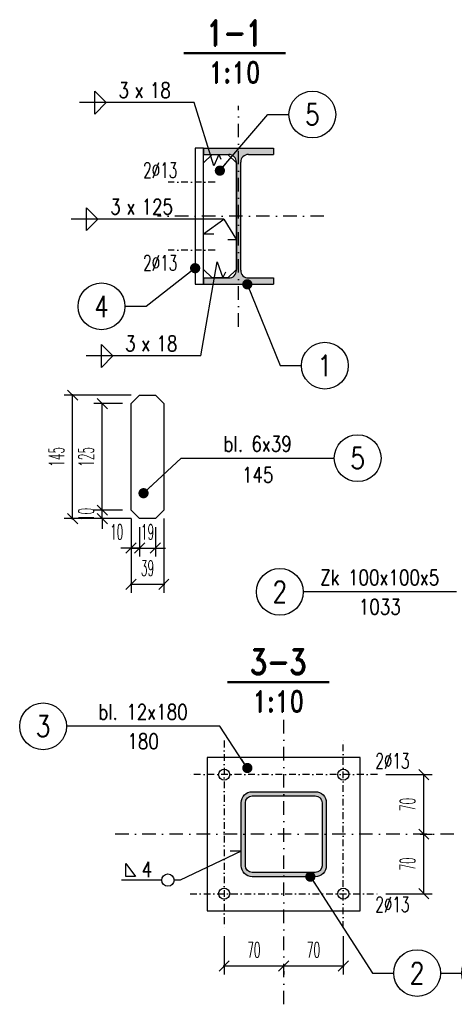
# Model space of a CAD drawing. Header units: millimetres. Extents: x -228255 to 14536, y -140109 to 119945.
# Tile 101 of 123: x -108495 to -107984, y 43804 to 44961. Entities that reach past the tile are written whole.
import ezdxf
from ezdxf.enums import TextEntityAlignment as Align

# ---------------------------------------------------------------- set-up
doc = ezdxf.new("R2010")
doc.units = ezdxf.units.MM
doc.header["$LTSCALE"] = 2.5
doc.linetypes.add('DASHDOT', pattern=[25.4, 12.7, -6.35, 0, -6.35])
doc.linetypes.add('DASHDOT2', pattern=[12.7, 6.35, -3.175, 0, -3.175])
for name, color, linetype in [('Gruba', 6, 'Continuous'), ('Opisy_stal', 7, 'Continuous'), ('Osie', 134, 'DASHDOT'), ('Osie_stal', 221, 'DASHDOT2'), ('stal', 4, 'Continuous'), ('Stal_przekroj', 1, 'Continuous'), ('Tekst', 31, 'Continuous'), ('Wymiary', 86, 'Continuous')]:
    doc.layers.add(name, color=color, linetype=linetype)
doc.styles.get("Standard").update_dxf_attribs({"font": 'romans.shx', "width": 0.65})
doc.styles.add('style1', font='romand.shx', dxfattribs={"width": 0.8})
doc.styles.add('style3', font='romans.shx', dxfattribs={"width": 0.5})
doc.dimstyles.new('Skala_10', dxfattribs={"dimtxt": 18, "dimasz": 12, "dimexe": 10, "dimexo": 10, "dimgap": 10, "dimtad": 1, "dimdec": 0, "dimdsep": 46, "dimtxsty": 'style3', "dimblk": 'OBLIQUE', "dimcen": 0, "dimdle": 1, "dimclrd": 256, "dimclre": 256, "dimclrt": 31, "dimadec": 1, "dimazin": 0, "dimtfac": 1, "dimtdec": 0, "dimtix": 1, "dimtmove": 2, "dimatfit": 0, "dimldrblk": 'DOT', "dimfxl": 1, "dimtolj": 1, "dimtzin": 0, "dimlwd": -1, "dimlwe": -1, "dimarcsym": 0})
doc.dimstyles.new('Skala_10$7', dxfattribs={"dimscale": 0, "dimtxt": 18, "dimasz": 12, "dimexe": 10, "dimexo": 15, "dimgap": 5, "dimtad": 1, "dimdec": 0, "dimrnd": 0.5, "dimzin": 9, "dimdsep": 46, "dimtxsty": 'Standard', "dimblk1": 'OBLIQUE', "dimblk2": 'OBLIQUE', "dimsah": 1, "dimcen": 10, "dimdle": 10, "dimclrt": 31, "dimadec": 0, "dimazin": 0, "dimtfac": 1, "dimtdec": 0, "dimtmove": 2, "dimatfit": 3, "dimldrblk": 'DOT', "dimfxl": 1, "dimtolj": 1, "dimtzin": 9, "dimarcsym": 0})

# ---------------------------------------------------------------- blocks, each defined once
blk = doc.blocks.new('_Oblique')
at = {"color": 0, "linetype": 'ByBlock', "lineweight": -2}
blk.add_line((-0.5, -0.5), (0.5, 0.5), dxfattribs=at)
blk = doc.blocks.new('*D197')
at = {"layer": 'Defpoints', "color": 0, "ltscale": 0.5, "transparency": 16777216}
for p in [(-108033.8832546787, 44003.82039639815), (-108019.6385694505, 44003.82039639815), (-108074.220014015, 43933.82039639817)]:
    blk.add_point(p, dxfattribs=at)
at = {"layer": 'Wymiary', "ltscale": 0.5, "transparency": 16777216}
for p, q in [((-108023.8832546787, 44003.82039639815), (-108009.6385694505, 44003.82039639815)), ((-108019.6385694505, 43932.82039639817), (-108019.6385694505, 44004.82039639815)), ((-108064.220014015, 43933.82039639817), (-108009.6385694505, 43933.82039639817))]:
    blk.add_line(p, q, dxfattribs=at)
at = {"layer": 'Wymiary', "ltscale": 0.5, "transparency": 16777216, "xscale": 12, "yscale": 12, "zscale": 12}
for p, rotation in [((-108019.6385694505, 44003.82039639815), 90), ((-108019.6385694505, 43933.82039639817), 270)]:
    blk.add_blockref('_Oblique', p, dxfattribs=dict(at, rotation=rotation))
at = {"layer": 'Wymiary', "color": 31, "ltscale": 0.5, "transparency": 16777216, "insert": (-108038.6385694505, 43968.82039639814), "char_height": 18, "attachment_point": 5, "rotation": 90, "style": 'style3'}
blk.add_mtext('\\A1;70', dxfattribs=at)
blk = doc.blocks.new('_Dot')
at = {"color": 0, "linetype": 'ByBlock', "lineweight": -2}
blk.add_line((-0.5, 0), (-1, 0), dxfattribs=at)
at = {"color": 0, "linetype": 'ByBlock', "const_width": 0.5}
blk.add_lwpolyline([(-0.25, 0, 1), (0.25, 0, 1)], format="xyb", close=True, dxfattribs=at)
blk = doc.blocks.new('*D198')
at = {"layer": 'Defpoints', "color": 0, "ltscale": 0.5, "transparency": 16777216}
for p in [(-108074.220014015, 44073.82039639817), (-108019.6385694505, 44073.82039639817), (-108033.8832546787, 44003.82039639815)]:
    blk.add_point(p, dxfattribs=at)
at = {"layer": 'Wymiary', "ltscale": 0.5, "transparency": 16777216}
for p, q in [((-108064.220014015, 44073.82039639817), (-108009.6385694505, 44073.82039639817)), ((-108019.6385694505, 44002.82039639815), (-108019.6385694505, 44074.82039639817)), ((-108023.8832546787, 44003.82039639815), (-108009.6385694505, 44003.82039639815))]:
    blk.add_line(p, q, dxfattribs=at)
at = {"layer": 'Wymiary', "ltscale": 0.5, "transparency": 16777216, "xscale": 12, "yscale": 12, "zscale": 12}
for p, rotation in [((-108019.6385694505, 44073.82039639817), 90), ((-108019.6385694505, 44003.82039639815), 270)]:
    blk.add_blockref('_Oblique', p, dxfattribs=dict(at, rotation=rotation))
at = {"layer": 'Wymiary', "color": 31, "ltscale": 0.5, "transparency": 16777216, "insert": (-108038.6385694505, 44038.82039639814), "char_height": 18, "attachment_point": 5, "rotation": 90, "style": 'style3'}
blk.add_mtext('\\A1;70', dxfattribs=at)
blk = doc.blocks.new('*D199')
at = {"layer": 'Defpoints', "color": 0, "ltscale": 0.5, "transparency": 16777216}
for p in [(-108254.220014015, 43893.82039639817), (-108184.220014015, 43852.7165042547), (-108184.220014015, 43848.92141372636)]:
    blk.add_point(p, dxfattribs=at)
at = {"layer": 'Wymiary', "ltscale": 0.5, "transparency": 16777216}
for p, q in [((-108254.220014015, 43883.82039639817), (-108254.220014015, 43838.92141372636)), ((-108255.220014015, 43848.92141372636), (-108183.220014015, 43848.92141372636)), ((-108184.220014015, 43842.7165042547), (-108184.220014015, 43838.92141372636))]:
    blk.add_line(p, q, dxfattribs=at)
at = {"layer": 'Wymiary', "ltscale": 0.5, "transparency": 16777216, "xscale": 12, "yscale": 12, "zscale": 12, "rotation": 180}
blk.add_blockref('_Oblique', (-108254.220014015, 43848.92141372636), dxfattribs=at)
at = {"layer": 'Wymiary', "ltscale": 0.5, "transparency": 16777216, "xscale": 12, "yscale": 12, "zscale": 12}
blk.add_blockref('_Oblique', (-108184.220014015, 43848.92141372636), dxfattribs=at)
at = {"layer": 'Wymiary', "color": 31, "ltscale": 0.5, "transparency": 16777216, "insert": (-108219.220014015, 43867.92141372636), "char_height": 18, "attachment_point": 5, "style": 'style3'}
blk.add_mtext('\\A1;70', dxfattribs=at)
blk = doc.blocks.new('*D200')
at = {"layer": 'Defpoints', "color": 0, "ltscale": 0.5, "transparency": 16777216}
for p in [(-108114.220014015, 43893.82039639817), (-108184.220014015, 43852.7165042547), (-108114.220014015, 43848.92141372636)]:
    blk.add_point(p, dxfattribs=at)
at = {"layer": 'Wymiary', "ltscale": 0.5, "transparency": 16777216}
for p, q in [((-108114.220014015, 43883.82039639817), (-108114.220014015, 43838.92141372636)), ((-108185.220014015, 43848.92141372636), (-108113.220014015, 43848.92141372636)), ((-108184.220014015, 43842.7165042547), (-108184.220014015, 43838.92141372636))]:
    blk.add_line(p, q, dxfattribs=at)
at = {"layer": 'Wymiary', "ltscale": 0.5, "transparency": 16777216, "xscale": 12, "yscale": 12, "zscale": 12, "rotation": 180}
blk.add_blockref('_Oblique', (-108184.220014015, 43848.92141372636), dxfattribs=at)
at = {"layer": 'Wymiary', "ltscale": 0.5, "transparency": 16777216, "xscale": 12, "yscale": 12, "zscale": 12}
blk.add_blockref('_Oblique', (-108114.220014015, 43848.92141372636), dxfattribs=at)
at = {"layer": 'Wymiary', "color": 31, "ltscale": 0.5, "transparency": 16777216, "insert": (-108149.220014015, 43867.92141372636), "char_height": 18, "attachment_point": 5, "style": 'style3'}
blk.add_mtext('\\A1;70', dxfattribs=at)
blk = doc.blocks.new('Zk100x100x5')
for points in [[(-50, -37), (-50, 37, -0.4142135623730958), (-37, 50), (37, 50, -0.4142135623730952), (50, 37), (50, -37, -0.4142135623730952), (37, -50), (-37, -50, -0.4142135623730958), (-50, -37, 4.440892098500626e-16)], [(-45, -37), (-45, 37, -0.4142135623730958), (-37, 45), (37, 45, -0.4142135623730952), (45, 37), (45, -37, -0.4142135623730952), (37, -45), (-37, -45, -0.4142135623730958), (-45, -37, -0.9999999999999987)]]:
    blk.add_lwpolyline(points, format="xyb")
blk = doc.blocks.new('Elem_prawy')
at = {"color": 7}
blk.add_line((0, -5.684341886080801e-14), (25, -2.842170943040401e-14), dxfattribs=at)
blk.add_circle((52.5, -5.684341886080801e-14), 27.5, dxfattribs=at)
at = {"color": 31, "width": 0.8}
blk.add_attdef('22', text='', height=25, dxfattribs=at).set_placement((52.5, -5.684341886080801e-14), align=Align.MIDDLE)
blk = doc.blocks.new('Pach_obwod_lewa')
at = {"color": 7}
for p, q in [((-64.08000000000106, 19.44000000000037), (-52.55999999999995, 4.320000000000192)), ((-64.08000000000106, 4.320000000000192), (-64.08000000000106, 19.44000000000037)), ((-21.60000000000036, 2.842170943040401e-14), (-69.11999999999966, 2.842170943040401e-14)), ((-52.55999999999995, 4.320000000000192), (-64.08000000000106, 4.320000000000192)), ((-2.273736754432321e-13, 2.842170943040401e-14), (-7.200000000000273, 2.842170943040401e-14))]:
    blk.add_line(p, q, dxfattribs=at)
blk.add_circle((-14.40000000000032, 2.842170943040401e-14), 7.2, dxfattribs=at)
at = {"color": 31, "width": 0.8}
blk.add_attdef('A', (-45.3599999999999, 3.600000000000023), '', height=18, dxfattribs=at)
blk = doc.blocks.new('Op_el_lewy')
at = {"color": 7}
blk.add_line((0, 8.526512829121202e-14), (-180, 8.526512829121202e-14), dxfattribs=at)
blk.add_circle((-207.5, 8.526512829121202e-14), 27.5, dxfattribs=at)
at = {"color": 31, "width": 0.8}
for tag, p in [('ZK_120X120X5', (-90, 7.874999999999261)), ('1000', (-90, -26.64899999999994))]:
    blk.add_attdef(tag, text='', height=18, dxfattribs=at).set_placement(p, align=Align.CENTER)
blk.add_attdef('22', text='', height=25, dxfattribs=at).set_placement((-207.5, 8.526512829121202e-14), align=Align.MIDDLE)
blk = doc.blocks.new('I160PE')
for p, q in [((-41, 160), (41, 160)), ((-41, 160), (-41, 152.6)), ((-41, 152.6), (-11.5, 152.6)), ((11.5, 152.6), (41, 152.6)), ((41, 160), (41, 152.6)), ((-2.5, 16.4), (-2.5, 143.6)), ((2.5, 16.4), (2.5, 143.6)), ((-41, 7.4), (-11.5, 7.399999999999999)), ((-41, 7.4), (-41, 0)), ((-41, 0), (41, 0)), ((11.5, 7.399999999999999), (41, 7.4)), ((41, 7.4), (41, 0))]:
    blk.add_line(p, q)
for centre, start, end in [((-11.5, 143.6), 0, 90), ((11.5, 143.6), 90, 180), ((-11.5, 16.4), 270, 0), ((11.5, 16.4), 180, 270)]:
    blk.add_arc(centre, 9, start, end)
blk = doc.blocks.new('Elem_lewy')
at = {"color": 7}
blk.add_line((-2.273736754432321e-13, 5.684341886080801e-14), (-25.00000000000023, 8.526512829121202e-14), dxfattribs=at)
blk.add_circle((-52.50000000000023, 5.684341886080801e-14), 27.5, dxfattribs=at)
at = {"color": 31, "width": 0.8}
blk.add_attdef('22', text='', height=25, dxfattribs=at).set_placement((-52.50000000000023, 5.684341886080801e-14), align=Align.MIDDLE)
blk = doc.blocks.new('Pach_obustr_lewa')
at = {"color": 7}
for p, q in [((-116.9999999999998, -13.5), (-116.9999999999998, 13.5)), ((-116.9999999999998, 13.5), (-103.5000000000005, 1.591615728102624e-12)), ((0, 0), (-134.9999999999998, 0)), ((-116.9999999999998, -13.50000000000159), (-103.5000000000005, 7.958078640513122e-13))]:
    blk.add_line(p, q, dxfattribs=at)
at = {"color": 31, "width": 0.8}
blk.add_text('x', height=18, dxfattribs=at).set_placement((-70.04479752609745, 5.610461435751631))
blk.add_attdef('AA', text='', height=18, dxfattribs=at).set_placement((-76.7791431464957, 5.610461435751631), align=Align.RIGHT)
blk.add_attdef('LLLL', (-52.29250789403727, 5.610365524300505), '', height=18, dxfattribs=at)
blk = doc.blocks.new('Op_el_prawy')
at = {"color": 7}
blk.add_line((0, 2.842170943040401e-14), (180, 2.842170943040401e-14), dxfattribs=at)
blk.add_circle((207.5, 2.842170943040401e-14), 27.5, dxfattribs=at)
at = {"color": 31, "width": 0.8}
for tag, p in [('ZK_120X120X5', (90, 7.803000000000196)), ('1000', (90, -28.61999999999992))]:
    blk.add_attdef(tag, text='', height=18, dxfattribs=at).set_placement(p, align=Align.CENTER)
blk.add_attdef('22', text='', height=25, dxfattribs=at).set_placement((207.5, 2.842170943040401e-14), align=Align.MIDDLE)
blk = doc.blocks.new('*D216')
at = {"layer": 'Defpoints', "color": 0, "ltscale": 0.5, "transparency": 16777216}
for p in [(-108363.5924902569, 44384.83476788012), (-108353.5924902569, 44374.83476788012), (-108353.5924902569, 44340.19376398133)]:
    blk.add_point(p, dxfattribs=at)
at = {"layer": 'Wymiary', "ltscale": 0.5, "transparency": 16777216}
for p, q in [((-108363.5924902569, 44374.83476788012), (-108363.5924902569, 44330.19376398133)), ((-108353.5924902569, 44364.83476788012), (-108353.5924902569, 44330.19376398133)), ((-108363.5924902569, 44340.19376398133), (-108375.5924902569, 44340.19376398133)), ((-108363.5924902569, 44340.19376398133), (-108353.5924902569, 44340.19376398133)), ((-108353.5924902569, 44340.19376398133), (-108341.5924902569, 44340.19376398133))]:
    blk.add_line(p, q, dxfattribs=at)
at = {"layer": 'Wymiary', "ltscale": 0.5, "transparency": 16777216, "xscale": 12, "yscale": 12, "zscale": 12}
blk.add_blockref('_Oblique', (-108363.5924902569, 44340.19376398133), dxfattribs=at)
at = {"layer": 'Wymiary', "ltscale": 0.5, "transparency": 16777216, "xscale": 12, "yscale": 12, "zscale": 12, "rotation": 180}
blk.add_blockref('_Oblique', (-108353.5924902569, 44340.19376398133), dxfattribs=at)
at = {"layer": 'Wymiary', "color": 31, "ltscale": 0.5, "transparency": 16777216, "insert": (-108380.5241889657, 44359.19376398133), "char_height": 18, "attachment_point": 5, "style": 'style3'}
blk.add_mtext('\\A1;10', dxfattribs=at)
blk = doc.blocks.new('*D217')
at = {"layer": 'Defpoints', "color": 0, "ltscale": 0.5, "transparency": 16777216}
for p in [(-108353.5924902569, 44374.83476788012), (-108335.0924902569, 44374.83476788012), (-108335.0924902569, 44340.19376398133)]:
    blk.add_point(p, dxfattribs=at)
at = {"layer": 'Wymiary', "ltscale": 0.5, "transparency": 16777216}
for p, q in [((-108353.5924902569, 44364.83476788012), (-108353.5924902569, 44330.19376398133)), ((-108335.0924902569, 44364.83476788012), (-108335.0924902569, 44330.19376398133)), ((-108353.5924902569, 44340.19376398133), (-108365.5924902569, 44340.19376398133)), ((-108353.5924902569, 44340.19376398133), (-108335.0924902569, 44340.19376398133)), ((-108335.0924902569, 44340.19376398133), (-108323.0924902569, 44340.19376398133))]:
    blk.add_line(p, q, dxfattribs=at)
at = {"layer": 'Wymiary', "ltscale": 0.5, "transparency": 16777216, "xscale": 12, "yscale": 12, "zscale": 12}
blk.add_blockref('_Oblique', (-108353.5924902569, 44340.19376398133), dxfattribs=at)
at = {"layer": 'Wymiary', "ltscale": 0.5, "transparency": 16777216, "xscale": 12, "yscale": 12, "zscale": 12, "rotation": 180}
blk.add_blockref('_Oblique', (-108335.0924902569, 44340.19376398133), dxfattribs=at)
at = {"layer": 'Wymiary', "color": 31, "ltscale": 0.5, "transparency": 16777216, "insert": (-108344.3424902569, 44359.19376398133), "char_height": 18, "attachment_point": 5, "style": 'style3'}
blk.add_mtext('\\A1;19', dxfattribs=at)
blk = doc.blocks.new('*D218')
at = {"layer": 'Defpoints', "color": 0, "ltscale": 0.5, "transparency": 16777216}
for p in [(-108363.5924902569, 44384.83476788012), (-108325.0924902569, 44384.83476788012), (-108325.0924902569, 44297.6534434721)]:
    blk.add_point(p, dxfattribs=at)
at = {"layer": 'Wymiary', "ltscale": 0.5, "transparency": 16777216}
for p, q in [((-108363.5924902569, 44374.83476788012), (-108363.5924902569, 44287.6534434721)), ((-108325.0924902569, 44374.83476788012), (-108325.0924902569, 44287.6534434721)), ((-108364.5924902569, 44297.6534434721), (-108324.0924902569, 44297.6534434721))]:
    blk.add_line(p, q, dxfattribs=at)
at = {"layer": 'Wymiary', "ltscale": 0.5, "transparency": 16777216, "xscale": 12, "yscale": 12, "zscale": 12, "rotation": 180}
blk.add_blockref('_Oblique', (-108363.5924902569, 44297.6534434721), dxfattribs=at)
at = {"layer": 'Wymiary', "ltscale": 0.5, "transparency": 16777216, "xscale": 12, "yscale": 12, "zscale": 12}
blk.add_blockref('_Oblique', (-108325.0924902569, 44297.6534434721), dxfattribs=at)
at = {"layer": 'Wymiary', "color": 31, "ltscale": 0.5, "transparency": 16777216, "insert": (-108344.3424902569, 44316.6534434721), "char_height": 18, "attachment_point": 5, "style": 'style3'}
blk.add_mtext('\\A1;39', dxfattribs=at)
blk = doc.blocks.new('*D219')
at = {"layer": 'Defpoints', "color": 0, "ltscale": 0.5, "transparency": 16777216}
for p in [(-108397.4622589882, 44384.83476788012), (-108363.5924902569, 44384.83476788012), (-108353.5924902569, 44374.83476788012)]:
    blk.add_point(p, dxfattribs=at)
at = {"layer": 'Wymiary', "ltscale": 0.5, "transparency": 16777216}
for p, q in [((-108397.4622589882, 44384.83476788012), (-108397.4622589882, 44396.83476788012)), ((-108373.5924902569, 44384.83476788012), (-108407.4622589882, 44384.83476788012)), ((-108397.4622589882, 44374.83476788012), (-108397.4622589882, 44384.83476788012)), ((-108363.5924902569, 44374.83476788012), (-108407.4622589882, 44374.83476788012)), ((-108397.4622589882, 44374.83476788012), (-108397.4622589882, 44362.83476788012))]:
    blk.add_line(p, q, dxfattribs=at)
at = {"layer": 'Wymiary', "ltscale": 0.5, "transparency": 16777216, "xscale": 12, "yscale": 12, "zscale": 12}
for p, rotation in [((-108397.4622589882, 44384.83476788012), 270), ((-108397.4622589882, 44374.83476788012), 90)]:
    blk.add_blockref('_Oblique', p, dxfattribs=dict(at, rotation=rotation))
at = {"layer": 'Wymiary', "color": 31, "ltscale": 0.5, "transparency": 16777216, "insert": (-108416.4622589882, 44379.83476788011), "char_height": 18, "attachment_point": 5, "rotation": 90, "style": 'style3'}
blk.add_mtext('\\A1;10', dxfattribs=at)
blk = doc.blocks.new('*D220')
at = {"layer": 'Defpoints', "color": 0, "ltscale": 0.5, "transparency": 16777216}
for p in [(-108397.4622589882, 44510.03476788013), (-108363.5924902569, 44510.03476788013), (-108363.5924902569, 44384.83476788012)]:
    blk.add_point(p, dxfattribs=at)
at = {"layer": 'Wymiary', "ltscale": 0.5, "transparency": 16777216}
for p, q in [((-108373.5924902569, 44510.03476788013), (-108407.4622589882, 44510.03476788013)), ((-108397.4622589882, 44383.83476788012), (-108397.4622589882, 44511.03476788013)), ((-108373.5924902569, 44384.83476788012), (-108407.4622589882, 44384.83476788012))]:
    blk.add_line(p, q, dxfattribs=at)
at = {"layer": 'Wymiary', "ltscale": 0.5, "transparency": 16777216, "xscale": 12, "yscale": 12, "zscale": 12}
for p, rotation in [((-108397.4622589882, 44510.03476788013), 90), ((-108397.4622589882, 44384.83476788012), 270)]:
    blk.add_blockref('_Oblique', p, dxfattribs=dict(at, rotation=rotation))
at = {"layer": 'Wymiary', "color": 31, "ltscale": 0.5, "transparency": 16777216, "insert": (-108416.4622589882, 44447.43476788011), "char_height": 18, "attachment_point": 5, "rotation": 90, "style": 'style3'}
blk.add_mtext('\\A1;125', dxfattribs=at)
blk = doc.blocks.new('*D221')
at = {"layer": 'Defpoints', "color": 0, "ltscale": 0.5, "transparency": 16777216}
for p in [(-108432.2806202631, 44520.03476788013), (-108353.5924902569, 44520.03476788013), (-108353.5924902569, 44374.83476788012)]:
    blk.add_point(p, dxfattribs=at)
at = {"layer": 'Wymiary', "ltscale": 0.5, "transparency": 16777216}
for p, q in [((-108363.5924902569, 44520.03476788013), (-108442.2806202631, 44520.03476788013)), ((-108432.2806202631, 44373.83476788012), (-108432.2806202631, 44521.03476788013)), ((-108363.5924902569, 44374.83476788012), (-108442.2806202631, 44374.83476788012))]:
    blk.add_line(p, q, dxfattribs=at)
at = {"layer": 'Wymiary', "ltscale": 0.5, "transparency": 16777216, "xscale": 12, "yscale": 12, "zscale": 12}
for p, rotation in [((-108432.2806202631, 44520.03476788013), 90), ((-108432.2806202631, 44374.83476788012), 270)]:
    blk.add_blockref('_Oblique', p, dxfattribs=dict(at, rotation=rotation))
at = {"layer": 'Wymiary', "color": 31, "ltscale": 0.5, "transparency": 16777216, "insert": (-108451.2806202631, 44447.43476788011), "char_height": 18, "attachment_point": 5, "rotation": 90, "style": 'style3'}
blk.add_mtext('\\A1;145', dxfattribs=at)

msp = doc.modelspace()

# ---------------------------------------------------------------- hatches: boundary and pattern name
at = {"layer": 'Stal_przekroj', "ltscale": 0.5}
h = msp.add_hatch(color=256, dxfattribs=at)
h.dxf.hatch_style = 1
h.paths.add_polyline_path([(-108196.3191178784, 44657.77343561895), (-108225.8191178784, 44657.77343561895, -0.4142135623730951), (-108234.8191178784, 44666.77343561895), (-108234.8191178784, 44793.97343561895, -0.4142135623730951), (-108225.8191178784, 44802.97343561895), (-108196.3191178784, 44802.97343561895), (-108196.3191178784, 44810.37343561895), (-108278.3191178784, 44810.37343561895), (-108278.3191178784, 44802.97343561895), (-108248.8191178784, 44802.97343561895, -0.4142135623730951), (-108239.8191178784, 44793.97343561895), (-108239.8191178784, 44666.77343561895, -0.4142135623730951), (-108248.8191178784, 44657.77343561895), (-108278.3191178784, 44657.77343561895), (-108278.3191178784, 44650.37343561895), (-108196.3191178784, 44650.37343561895)])
h = msp.add_hatch(color=256, dxfattribs=at)
h.dxf.hatch_style = 1
h.paths.add_polyline_path([(-108147.220014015, 44053.82039639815), (-108221.220014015, 44053.82039639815, 0.4142135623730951), (-108234.220014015, 44040.82039639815), (-108234.220014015, 43966.82039639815, 0.4142135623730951), (-108221.220014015, 43953.82039639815), (-108147.220014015, 43953.82039639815, 0.4142135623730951), (-108134.220014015, 43966.82039639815), (-108134.220014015, 44040.82039639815, 0.4142135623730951)])
h.paths.add_polyline_path([(-108147.220014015, 44048.82039639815, -0.414213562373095), (-108139.220014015, 44040.82039639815), (-108139.220014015, 43966.82039639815, -0.4142135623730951), (-108147.220014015, 43958.82039639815), (-108221.220014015, 43958.82039639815, -0.4142135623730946), (-108229.220014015, 43966.82039639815), (-108229.220014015, 44040.82039639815, -0.4142135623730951), (-108221.220014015, 44048.82039639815)], flags=16)

# ---------------------------------------------------------------- linework, layer by layer
at = {"layer": 'Gruba', "const_width": 3}
for points in [[(-108301.9795252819, 44922.08519213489), (-108181.9795252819, 44922.08519213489)], [(-108250.6794027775, 44182.53266662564), (-108130.6794027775, 44182.53266662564)]]:
    msp.add_lwpolyline(points, dxfattribs=at)
at = {"layer": 'Opisy_stal', "ltscale": 0.5}
for p, q in [((-108266.251362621, 44789.46942737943), (-108289.3143032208, 44863.95528497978)), ((-108260.6724462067, 44802.97343561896), (-108266.251362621, 44789.46942737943)), ((-108260.6724462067, 44802.97343561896), (-108258.2112523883, 44797.33592544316)), ((-108254.4401574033, 44726.93841228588), (-108299.0288774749, 44726.93841228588)), ((-108278.3191178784, 44709.85733566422), (-108254.4401574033, 44726.93841228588)), ((-108254.4401574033, 44726.93841228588), (-108239.8191178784, 44702.53661173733)), ((-108278.3191178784, 44709.85733566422), (-108266.3176467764, 44709.85733566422)), ((-108239.8191178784, 44702.53661173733), (-108249.942304, 44702.53661173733)), ((-108281.5393296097, 44566.11696663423), (-108262.2995644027, 44676.82201306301)), ((-108262.2995644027, 44676.82201306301), (-108255.6640469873, 44657.77343561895)), ((-108255.6640469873, 44657.77343561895), (-108252.1462521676, 44665.07702714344)), ((-108234.220014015, 43983.70553606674), (-108305.8670042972, 43949.8309043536)), ((-108234.220014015, 43983.70553606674), (-108247.3228856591, 43983.70553606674))]:
    msp.add_line(p, q, dxfattribs=at)
at = {"layer": 'Osie', "ltscale": 0.5}
for p, q in [((-108237.3191178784, 44600.37343561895), (-108237.3191178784, 44860.37343561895)), ((-108237.3191178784, 44600.37343561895), (-108237.3191178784, 44860.37343561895)), ((-108137.0812249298, 44730.37343561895), (-108332.557010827, 44730.37343561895)), ((-108184.220014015, 43803.82039639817), (-108184.220014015, 44143.80957196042)), ((-107984.220014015, 44003.82039639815), (-108384.220014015, 44003.82039639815))]:
    msp.add_line(p, q, dxfattribs=at)
at = {"layer": 'Osie_stal', "ltscale": 0.5}
for p, q in [((-108264.8930289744, 44770.37343561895), (-108319.8563060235, 44770.37343561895)), ((-108264.8930289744, 44690.37343561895), (-108319.8563060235, 44690.37343561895)), ((-108254.220014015, 44113.82039639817), (-108254.220014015, 43893.82039639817)), ((-108114.220014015, 43893.82039639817), (-108114.220014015, 44113.82039639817)), ((-108074.220014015, 44073.82039639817), (-108294.220014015, 44073.82039639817)), ((-108294.220014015, 43933.82039639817), (-108074.220014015, 43933.82039639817))]:
    msp.add_line(p, q, dxfattribs=at)
at = {"layer": 'stal', "ltscale": 0.5}
for points in [[(-108288.3191178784, 44650.37343561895), (-108278.3191178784, 44650.37343561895), (-108278.3191178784, 44810.37343561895), (-108288.3191178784, 44810.37343561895)], [(-108274.220014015, 43913.82039639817), (-108094.220014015, 43913.82039639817), (-108094.220014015, 44093.82039639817), (-108274.220014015, 44093.82039639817)]]:
    msp.add_lwpolyline(points, close=True, dxfattribs=at)
for points in [[(-108278.3191178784, 44792.97343561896), (-108268.3191178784, 44802.97343561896), (-108249.8191178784, 44802.97343561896), (-108239.8191178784, 44792.97343561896), (-108239.8191178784, 44667.77343561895), (-108249.8191178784, 44657.77343561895), (-108268.3191178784, 44657.77343561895), (-108278.3191178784, 44667.77343561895), (-108278.3191178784, 44792.97343561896)], [(-108363.5924902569, 44510.03476788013), (-108353.5924902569, 44520.03476788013), (-108335.0924902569, 44520.03476788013), (-108325.0924902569, 44510.03476788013), (-108325.0924902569, 44384.83476788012), (-108335.0924902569, 44374.83476788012), (-108353.5924902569, 44374.83476788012), (-108363.5924902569, 44384.83476788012), (-108363.5924902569, 44510.03476788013)]]:
    msp.add_lwpolyline(points, dxfattribs=at)
at = {"layer": 'stal'}
for centre in [(-108254.220014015, 44073.82039639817), (-108114.220014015, 44073.82039639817), (-108254.220014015, 43933.82039639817), (-108114.220014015, 43933.82039639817)]:
    msp.add_circle(centre, 6.5, dxfattribs=at)

# ---------------------------------------------------------------- block references
at = {"layer": 'Opisy_stal', "ltscale": 0.5}
for name, p, values in [('Pach_obustr_lewa', (-108289.3143032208, 44863.95528497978), {'LLLL': '18', 'AA': '3'}), ('Elem_prawy', (-108203.044685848, 44849.90297917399), {'22': '5'}), ('Pach_obustr_lewa', (-108299.0288774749, 44726.93841228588), {'LLLL': '125', 'AA': '3'}), ('Elem_lewy', (-108345.9241283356, 44624.38212286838), {'22': '4'}), ('Pach_obustr_lewa', (-108281.5393296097, 44566.11696663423), {'LLLL': '18', 'AA': '3'}), ('Elem_prawy', (-108188.362745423, 44554.71230856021), {'22': '1'}), ('Op_el_prawy', (-108304.8187124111, 44445.89562201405), {'1000': '145', 'ZK_120X120X5': 'bl. 6x39', '22': '5'}), ('Op_el_lewy', (-107981.3474157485, 44288.72226045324), {'1000': '1033', '22': '2', 'ZK_120X120X5': 'Zk 100x100x5'}), ('Op_el_lewy', (-108259.5031211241, 44130.68975189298), {'1000': '180', '22': '3', 'ZK_120X120X5': 'bl. 12x180'}), ('Pach_obwod_lewa', (-108305.8670042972, 43949.8309043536), {'A': '4'}), ('Elem_prawy', (-108079.9900565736, 43840.55695201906), {'22': '2'}), ('Elem_prawy', (-107999.9900565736, 43840.55695201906), {'22': '9'})]:
    msp.add_blockref(name, p, dxfattribs=at).add_auto_attribs(values)
at = {"layer": 'Stal_przekroj', "ltscale": 0.5}
for name, p in [('I160PE', (-108237.3191178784, 44650.37343561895)), ('Zk100x100x5', (-108184.220014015, 44003.82039639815))]:
    msp.add_blockref(name, p, dxfattribs=at)

# ---------------------------------------------------------------- texts
at = {"layer": 'Gruba', "style": 'style1', "width": 0.8}
for s, p in [('1-1', (-108241.9795252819, 44922.08519213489)), ('3-3', (-108190.6794027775, 44182.53266662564))]:
    msp.add_text(s, height=30, dxfattribs=at).set_placement(p, align=Align.BOTTOM_CENTER)
for p in [(-108241.9795252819, 44912.08519213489), (-108190.6794027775, 44172.53266662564)]:
    msp.add_text('1:10', height=25, dxfattribs=at).set_placement(p, align=Align.TOP_CENTER)
at = {"layer": 'Tekst', "ltscale": 0.5, "width": 0.65}
for p in [(-108349.4412193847, 44775.5741555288), (-108349.4412193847, 44666.52268413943), (-108076.6009255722, 44080.95906013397), (-108076.6009255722, 43912.3425715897)]:
    msp.add_text('2%%C13', height=18, dxfattribs=at).set_placement(p)

# ---------------------------------------------------------------- dimensions: what is measured, and where the dimension line sits
at = {"layer": 'Wymiary', "ltscale": 0.5}
for base, p1, p2, picture, middle in [((-108432.2806202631, 44520.03476788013), (-108353.5924902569, 44374.83476788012), (-108353.5924902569, 44520.03476788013), '*D221', (-108451.2806202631, 44447.43476788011)), ((-108397.4622589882, 44510.03476788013), (-108363.5924902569, 44384.83476788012), (-108363.5924902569, 44510.03476788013), '*D220', (-108416.4622589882, 44447.43476788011)), ((-108397.4622589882, 44384.83476788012), (-108353.5924902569, 44374.83476788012), (-108363.5924902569, 44384.83476788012), '*D219', (-108416.4622589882, 44379.83476788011))]:
    dim = msp.add_linear_dim(base=base, p1=p1, p2=p2, angle=90, dimstyle='Skala_10', override={"dimfxl": 0}, dxfattribs=at)
    dim.commit()
    dim.dimension.update_dxf_attribs({"geometry": picture, "text_midpoint": middle})
dim = msp.add_linear_dim(base=(-108353.5924902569, 44340.19376398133), p1=(-108363.5924902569, 44384.83476788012), p2=(-108353.5924902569, 44374.83476788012), dimstyle='Skala_10', override={"dimfxl": 0}, dxfattribs=at)
dim.commit()
dim.dimension.update_dxf_attribs({"geometry": '*D216', "text_midpoint": (-108380.5241889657, 44359.19376398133), "dimtype": 160})
for base, p1, p2, picture, middle in [((-108325.0924902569, 44297.6534434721), (-108363.5924902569, 44384.83476788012), (-108325.0924902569, 44384.83476788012), '*D218', (-108344.3424902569, 44316.6534434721)), ((-108335.0924902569, 44340.19376398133), (-108353.5924902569, 44374.83476788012), (-108335.0924902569, 44374.83476788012), '*D217', (-108344.3424902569, 44359.19376398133))]:
    dim = msp.add_linear_dim(base=base, p1=p1, p2=p2, dimstyle='Skala_10', override={"dimfxl": 0}, dxfattribs=at)
    dim.commit()
    dim.dimension.update_dxf_attribs({"geometry": picture, "text_midpoint": middle})
for base, p1, p2, picture, middle in [((-108019.6385694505, 44073.82039639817), (-108033.8832546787, 44003.82039639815), (-108074.220014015, 44073.82039639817), '*D198', (-108038.6385694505, 44038.82039639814)), ((-108019.6385694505, 44003.82039639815), (-108074.220014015, 43933.82039639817), (-108033.8832546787, 44003.82039639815), '*D197', (-108038.6385694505, 43968.82039639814))]:
    dim = msp.add_linear_dim(base=base, p1=p1, p2=p2, angle=90, dimstyle='Skala_10', dxfattribs=at)
    dim.commit()
    dim.dimension.update_dxf_attribs({"geometry": picture, "text_midpoint": middle})
for base, p1, p2, picture, middle in [((-108184.220014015, 43848.92141372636), (-108254.220014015, 43893.82039639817), (-108184.220014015, 43852.7165042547), '*D199', (-108219.220014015, 43867.92141372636)), ((-108114.220014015, 43848.92141372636), (-108184.220014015, 43852.7165042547), (-108114.220014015, 43893.82039639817), '*D200', (-108149.220014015, 43867.92141372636))]:
    dim = msp.add_linear_dim(base=base, p1=p1, p2=p2, dimstyle='Skala_10', dxfattribs=at)
    dim.commit()
    dim.dimension.update_dxf_attribs({"geometry": picture, "text_midpoint": middle})

# ---------------------------------------------------------------- leaders
at = {"layer": 'Opisy_stal', "ltscale": 0.5}
for points, override in [([(-108259.2741661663, 44783.96684800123), (-108203.044685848, 44849.90297917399)], {"dimscale": 1, "dimtad": 0}), ([(-108288.3191178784, 44669.29363769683), (-108345.9241283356, 44624.38212286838)], {"dimscale": 1, "dimtad": 0}), ([(-108227.0545429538, 44650.37343561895), (-108188.362745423, 44554.71230856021)], {"dimscale": 1, "dimtad": 0}), ([(-108348.9885374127, 44404.7470243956), (-108304.8187124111, 44445.89562201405)], {"dimscale": 1, "dimtad": 0, "dimfxl": 0}), ([(-108227.0032240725, 44081.63178615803), (-108259.5031211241, 44130.68975189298)], {"dimscale": 1, "dimtad": 0}), ([(-108152.9225424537, 43953.82039639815), (-108079.9900565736, 43840.55695201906)], {"dimscale": 1, "dimtad": 0})]:
    msp.add_leader(points, dimstyle='Skala_10$7', override=override, dxfattribs=at)

doc.saveas('drawing.dxf')
